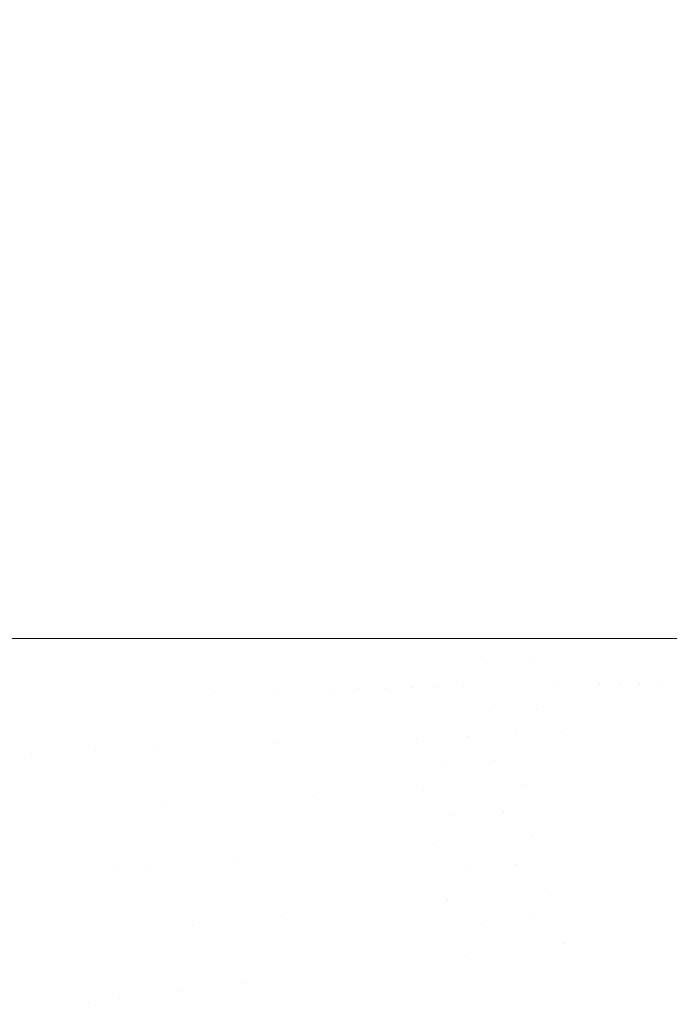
# Model space of a CAD drawing. Header units: centimetres. Extents: x -44.1 to 45.2, y 4.2 to 6.
# Tile 135 of 256: x -14.244 to -14.139, y 4.641 to 4.8. Entities that reach past the tile are written whole.
import ezdxf

# ---------------------------------------------------------------- set-up
doc = ezdxf.new("R2010")
doc.units = ezdxf.units.CM
doc.header["$LTSCALE"] = 2.54
doc.layers.add('Lucido design-1', color=7, linetype='Continuous')

# ---------------------------------------------------------------- blocks, each defined once
blk = doc.blocks.new('Gruppo-4-1')
at = {"color": 7, "linetype": 'Continuous', "lineweight": 9}
blk.add_3dface([(-43.919, 5.90021, -2276.22217), (-43.919, 4.30021, -2276.22217), (45.04592, 4.30021, -2276.22217), (45.04592, 5.90021, -2276.22217)], dxfattribs=at)
for points, invisible_edges in [([(-14.24317, 4.70021, -2277.02134), (-14.24746, 4.70021, -2277.02168), (-14.24746, 5.90021, -2277.02168), (-14.24179, 5.90021, -2277.02123)], 10), ([(-14.24179, 5.90021, -2277.02123), (-14.23681, 5.90021, -2277.02084), (-14.23681, 4.70021, -2277.02084), (-14.24317, 4.70021, -2277.02134)], 10), ([(-14.23289, 4.70021, -2277.02038), (-14.23681, 4.70021, -2277.02084), (-14.23681, 5.90021, -2277.02084), (-14.22973, 5.90021, -2277.02001)], 10), ([(-14.22973, 5.90021, -2277.02001), (-14.2264, 5.90021, -2277.01962), (-14.2264, 4.70021, -2277.01962), (-14.23289, 4.70021, -2277.02038)], 10), ([(-14.22279, 4.70021, -2277.01905), (-14.2264, 4.70021, -2277.01962), (-14.2264, 5.90021, -2277.01962), (-14.22349, 5.90021, -2277.01916)], 10), ([(-14.22349, 5.90021, -2277.01916), (-14.21634, 5.90021, -2277.01803), (-14.21634, 4.70021, -2277.01803), (-14.22279, 4.70021, -2277.01905)], 10), ([(-14.21292, 4.70021, -2277.01736), (-14.21634, 4.70021, -2277.01803), (-14.21634, 5.90021, -2277.01803), (-14.21063, 5.90021, -2277.01691)], 10), ([(-14.21063, 5.90021, -2277.01691), (-14.20668, 5.90021, -2277.01613), (-14.20668, 4.70021, -2277.01613), (-14.21292, 4.70021, -2277.01736)], 10), ([(-14.20334, 4.70021, -2277.01534), (-14.20668, 4.70021, -2277.01613), (-14.20668, 5.90021, -2277.01613), (-14.20404, 5.90021, -2277.0155)], 10), ([(-14.20404, 5.90021, -2277.0155), (-14.19748, 5.90021, -2277.01395), (-14.19748, 4.70021, -2277.01395), (-14.20334, 4.70021, -2277.01534)], 10), ([(-14.19748, 5.90021, -2277.01395), (-14.19735, 5.90021, -2277.01391), (-14.18878, 4.70021, -2277.01152), (-14.19408, 4.70021, -2277.013)], 10), ([(-14.19408, 4.70021, -2277.013), (-14.19748, 4.70021, -2277.01395), (-14.19748, 5.90021, -2277.01395)], 10), ([(-14.18878, 4.70021, -2277.01152), (-14.19735, 5.90021, -2277.01391), (-14.19061, 5.90021, -2277.01203)], 9), ([(-14.19061, 5.90021, -2277.01203), (-14.18878, 5.90021, -2277.01152), (-14.18878, 4.70021, -2277.01152)], 10), ([(-14.18519, 4.70021, -2277.01037), (-14.18878, 4.70021, -2277.01152), (-14.18878, 5.90021, -2277.01152), (-14.18383, 5.90021, -2277.00993)], 10), ([(-14.18383, 5.90021, -2277.00993), (-14.18059, 5.90021, -2277.00889), (-14.18059, 4.70021, -2277.00889), (-14.18519, 4.70021, -2277.01037)], 10), ([(-14.1767, 4.70021, -2277.00747), (-14.18059, 4.70021, -2277.00889), (-14.18059, 5.90021, -2277.00889), (-14.17703, 5.90021, -2277.00759)], 10), ([(-14.17703, 5.90021, -2277.00759), (-14.17292, 5.90021, -2277.0061), (-14.17292, 4.70021, -2277.0061), (-14.1767, 4.70021, -2277.00747)], 10), ([(-14.16864, 4.70021, -2277.00434), (-14.1726, 4.70021, -2277.00596), (-14.17292, 5.90021, -2277.0061), (-14.17025, 5.90021, -2277.005)], 10), ([(-14.1726, 4.70021, -2277.00596), (-14.17292, 4.70021, -2277.0061), (-14.17292, 5.90021, -2277.0061)], 10), ([(-14.17025, 5.90021, -2277.005), (-14.1658, 5.90021, -2277.00318), (-14.1658, 4.70021, -2277.00318), (-14.16864, 4.70021, -2277.00434)], 10), ([(-14.16102, 4.70021, -2277.001), (-14.1658, 5.90021, -2277.00318), (-14.16351, 5.90021, -2277.00214)], 9), ([(-14.16102, 4.70021, -2277.001), (-14.1658, 4.70021, -2277.00318), (-14.1658, 5.90021, -2277.00318)], 10), ([(-14.16351, 5.90021, -2277.00214), (-14.15883, 5.90021, -2277), (-14.15883, 4.70021, -2277), (-14.16102, 4.70021, -2277.001)], 10), ([(-14.15739, 4.70021, -2276.99927), (-14.15883, 4.70021, -2277), (-14.15883, 5.90021, -2277), (-14.15686, 5.90021, -2276.99901)], 10), ([(-14.15387, 4.70021, -2276.99749), (-14.15739, 4.70021, -2276.99927), (-14.15686, 5.90021, -2276.99901)], 10), ([(-14.15686, 5.90021, -2276.99901), (-14.15273, 5.90021, -2276.99692), (-14.15273, 4.70021, -2276.99692), (-14.15387, 4.70021, -2276.99749)], 10), ([(-14.15047, 4.70021, -2276.99567), (-14.15273, 4.70021, -2276.99692), (-14.15273, 5.90021, -2276.99692), (-14.15033, 5.90021, -2276.99559)], 10), ([(-14.15033, 5.90021, -2276.99559), (-14.14712, 5.90021, -2276.9938), (-14.14712, 4.70021, -2276.9938), (-14.15047, 4.70021, -2276.99567)], 10), ([(-14.14403, 4.70021, -2276.99193), (-14.14712, 4.70021, -2276.9938), (-14.14712, 5.90021, -2276.9938), (-14.14396, 5.90021, -2276.99189)], 10), ([(-14.14396, 5.90021, -2276.99189), (-14.14195, 5.90021, -2276.99066), (-14.14195, 4.70021, -2276.99066), (-14.14403, 4.70021, -2276.99193)], 10), ([(-14.14099, 4.70021, -2276.99002), (-14.14195, 4.70021, -2276.99066), (-14.14195, 5.90021, -2276.99066), (-14.14085, 5.90021, -2276.98994)], 10), ([(-14.14085, 5.90021, -2276.98994), (-14.13721, 5.90021, -2276.98752), (-14.13721, 4.70021, -2276.98752), (-14.14099, 4.70021, -2276.99002)], 10), ([(-14.25356, 4.70021, -2277.02192), (-14.24216, 4.68168, -2277.02139), (-14.2389, 4.66204, -2277.02139), (-14.24404, 4.66163, -2277.02173)], 15), ([(-14.24216, 4.68168, -2277.02139), (-14.25356, 4.70021, -2277.02192), (-14.24746, 4.70021, -2277.02168)], 9), ([(-14.24404, 4.66163, -2277.02173), (-14.24921, 4.66122, -2277.02197), (-14.25356, 4.70021, -2277.02192)], 11), ([(-14.24746, 4.70021, -2277.02168), (-14.24317, 4.70021, -2277.02134), (-14.24216, 4.68168, -2277.02139)], 10), ([(-14.24216, 4.68168, -2277.02139), (-14.24317, 4.70021, -2277.02134), (-14.23681, 4.70021, -2277.02084)], 9), ([(-14.23681, 4.70021, -2277.02084), (-14.2319, 4.68208, -2277.02043), (-14.24216, 4.68168, -2277.02139)], 11), ([(-14.23681, 4.70021, -2277.02084), (-14.23289, 4.70021, -2277.02038), (-14.2319, 4.68208, -2277.02043)], 10), ([(-14.2319, 4.68208, -2277.02043), (-14.23289, 4.70021, -2277.02038), (-14.2264, 4.70021, -2277.01962)], 9), ([(-14.2264, 4.70021, -2277.01962), (-14.22182, 4.68246, -2277.01909), (-14.2319, 4.68208, -2277.02043)], 11), ([(-14.2264, 4.70021, -2277.01962), (-14.22279, 4.70021, -2277.01905), (-14.22182, 4.68246, -2277.01909)], 10), ([(-14.22182, 4.68246, -2277.01909), (-14.22279, 4.70021, -2277.01905), (-14.21634, 4.70021, -2277.01803)], 9), ([(-14.21269, 4.69166, -2277.0174), (-14.22182, 4.68246, -2277.01909), (-14.21634, 4.70021, -2277.01803)], 11), ([(-14.21634, 4.70021, -2277.01803), (-14.21292, 4.70021, -2277.01736), (-14.21269, 4.69166, -2277.0174)], 10), ([(-14.21269, 4.69166, -2277.0174), (-14.21292, 4.70021, -2277.01736), (-14.20668, 4.70021, -2277.01613)], 9), ([(-14.20668, 4.70021, -2277.01613), (-14.20311, 4.69184, -2277.01538), (-14.21269, 4.69166, -2277.0174)], 11), ([(-14.20668, 4.70021, -2277.01613), (-14.20334, 4.70021, -2277.01534), (-14.20311, 4.69184, -2277.01538)], 10), ([(-14.20311, 4.69184, -2277.01538), (-14.20334, 4.70021, -2277.01534), (-14.19748, 4.70021, -2277.01395)], 9), ([(-14.19748, 4.70021, -2277.01395), (-14.19385, 4.69202, -2277.01304), (-14.20311, 4.69184, -2277.01538)], 11), ([(-14.19748, 4.70021, -2277.01395), (-14.19408, 4.70021, -2277.013), (-14.19385, 4.69202, -2277.01304)], 10), ([(-14.19408, 4.70021, -2277.013), (-14.18878, 4.70021, -2277.01152), (-14.18936, 4.6921, -2277.01176)], 10), ([(-14.18936, 4.6921, -2277.01176), (-14.19385, 4.69202, -2277.01304), (-14.19408, 4.70021, -2277.013)], 11), ([(-14.18497, 4.69218, -2277.01041), (-14.18936, 4.6921, -2277.01176), (-14.18878, 4.70021, -2277.01152)], 11), ([(-14.18878, 4.70021, -2277.01152), (-14.18519, 4.70021, -2277.01037), (-14.18497, 4.69218, -2277.01041)], 10), ([(-14.18519, 4.70021, -2277.01037), (-14.18059, 4.70021, -2277.00889), (-14.18067, 4.69227, -2277.00899)], 10), ([(-14.18067, 4.69227, -2277.00899), (-14.18497, 4.69218, -2277.01041), (-14.18519, 4.70021, -2277.01037)], 11), ([(-14.18067, 4.69227, -2277.00899), (-14.18059, 4.70021, -2277.00889), (-14.1767, 4.70021, -2277.00747)], 9), ([(-14.1767, 4.70021, -2277.00747), (-14.17648, 4.69234, -2277.00751), (-14.18067, 4.69227, -2277.00899)], 11), ([(-14.17648, 4.69234, -2277.00751), (-14.1767, 4.70021, -2277.00747), (-14.17292, 4.70021, -2277.0061)], 9), ([(-14.17292, 4.70021, -2277.0061), (-14.1724, 4.69242, -2277.00597), (-14.17648, 4.69234, -2277.00751)], 11), ([(-14.17292, 4.70021, -2277.0061), (-14.1726, 4.70021, -2277.00596), (-14.1724, 4.69242, -2277.00597)], 10), ([(-14.1724, 4.69242, -2277.00597), (-14.1726, 4.70021, -2277.00596), (-14.16864, 4.70021, -2277.00434), (-14.16858, 4.69638, -2277.00438)], 13), ([(-14.16858, 4.69638, -2277.00438), (-14.16864, 4.70021, -2277.00434), (-14.1658, 4.70021, -2277.00318)], 9), ([(-14.1658, 4.70021, -2277.00318), (-14.16471, 4.69642, -2277.00273), (-14.16858, 4.69638, -2277.00438)], 11), ([(-14.1658, 4.70021, -2277.00318), (-14.16102, 4.70021, -2277.001), (-14.16096, 4.69646, -2277.00103), (-14.16471, 4.69642, -2277.00273)], 14), ([(-14.16096, 4.69646, -2277.00103), (-14.16102, 4.70021, -2277.001), (-14.15883, 4.70021, -2277)], 9), ([(-14.15883, 4.70021, -2277), (-14.15718, 4.69271, -2276.99929), (-14.16096, 4.69646, -2277.00103)], 11), ([(-14.15883, 4.70021, -2277), (-14.15739, 4.70021, -2276.99927), (-14.15718, 4.69271, -2276.99929)], 10), ([(-14.15739, 4.70021, -2276.99927), (-14.15387, 4.70021, -2276.99749), (-14.15366, 4.69278, -2276.99751), (-14.15718, 4.69271, -2276.99929)], 14), ([(-14.15366, 4.69278, -2276.99751), (-14.15387, 4.70021, -2276.99749), (-14.15273, 4.70021, -2276.99692)], 9), ([(-14.15026, 4.69284, -2276.99569), (-14.15366, 4.69278, -2276.99751), (-14.15273, 4.70021, -2276.99692)], 11), ([(-14.15273, 4.70021, -2276.99692), (-14.15047, 4.70021, -2276.99567), (-14.15026, 4.69284, -2276.99569)], 10), ([(-14.15026, 4.69284, -2276.99569), (-14.15047, 4.70021, -2276.99567), (-14.14712, 4.70021, -2276.9938)], 9), ([(-14.14712, 4.70021, -2276.9938), (-14.14698, 4.6929, -2276.99384), (-14.15026, 4.69284, -2276.99569)], 11), ([(-14.14698, 4.6929, -2276.99384), (-14.14712, 4.70021, -2276.9938), (-14.14403, 4.70021, -2276.99193)], 9), ([(-14.14403, 4.70021, -2276.99193), (-14.14383, 4.69296, -2276.99195), (-14.14698, 4.6929, -2276.99384)], 11), ([(-14.14383, 4.69296, -2276.99195), (-14.14403, 4.70021, -2276.99193), (-14.14195, 4.70021, -2276.99066)], 9), ([(-14.14195, 4.70021, -2276.99066), (-14.14078, 4.69302, -2276.99004), (-14.14383, 4.69296, -2276.99195)], 11), ([(-14.14195, 4.70021, -2276.99066), (-14.14099, 4.70021, -2276.99002), (-14.14078, 4.69302, -2276.99004)], 10), ([(-14.13786, 4.69308, -2276.9881), (-14.14078, 4.69302, -2276.99004), (-14.14099, 4.70021, -2276.99002), (-14.13721, 4.70021, -2276.98752)], 11), ([(-14.16858, 4.69638, -2277.00438), (-14.16842, 4.6925, -2277.00438), (-14.1724, 4.69242, -2277.00597)], 11), ([(-14.16456, 4.69257, -2277.00273), (-14.16842, 4.6925, -2277.00438), (-14.16858, 4.69638, -2277.00438), (-14.16471, 4.69642, -2277.00273)], 15), ([(-14.16471, 4.69642, -2277.00273), (-14.16096, 4.69646, -2277.00103), (-14.16081, 4.69264, -2277.00103), (-14.16456, 4.69257, -2277.00273)], 15), ([(-14.15718, 4.69271, -2276.99929), (-14.16081, 4.69264, -2277.00103), (-14.16096, 4.69646, -2277.00103)], 11), ([(-14.16456, 4.69257, -2277.00273), (-14.16081, 4.69264, -2277.00103), (-14.16055, 4.68877, -2277.00103), (-14.1643, 4.68866, -2277.00273)], 15), ([(-14.16055, 4.68877, -2277.00103), (-14.16081, 4.69264, -2277.00103), (-14.15718, 4.69271, -2276.99929)], 11), ([(-14.16055, 4.68877, -2277.00103), (-14.15718, 4.69271, -2276.99929), (-14.15655, 4.68498, -2276.99929)], 11), ([(-14.15718, 4.69271, -2276.99929), (-14.15366, 4.69278, -2276.99751), (-14.15304, 4.68512, -2276.99751), (-14.15655, 4.68498, -2276.99929)], 15), ([(-14.14965, 4.68525, -2276.99569), (-14.15304, 4.68512, -2276.99751), (-14.15366, 4.69278, -2276.99751), (-14.15026, 4.69284, -2276.99569)], 15), ([(-14.15026, 4.69284, -2276.99569), (-14.14698, 4.6929, -2276.99384), (-14.14638, 4.68537, -2276.99384), (-14.14965, 4.68525, -2276.99569)], 15), ([(-14.14322, 4.68549, -2276.99195), (-14.14638, 4.68537, -2276.99384), (-14.14698, 4.6929, -2276.99384), (-14.14383, 4.69296, -2276.99195)], 15), ([(-14.14383, 4.69296, -2276.99195), (-14.14078, 4.69302, -2276.99004), (-14.14019, 4.68561, -2276.99004), (-14.14322, 4.68549, -2276.99195)], 15), ([(-14.13727, 4.68572, -2276.9881), (-14.14019, 4.68561, -2276.99004), (-14.14078, 4.69302, -2276.99004), (-14.13786, 4.69308, -2276.9881)], 15), ([(-14.21269, 4.69166, -2277.0174), (-14.21198, 4.68284, -2277.0174), (-14.22182, 4.68246, -2277.01909)], 11), ([(-14.20311, 4.69184, -2277.01538), (-14.20241, 4.68321, -2277.01538), (-14.21198, 4.68284, -2277.0174), (-14.21269, 4.69166, -2277.0174)], 15), ([(-14.19385, 4.69202, -2277.01304), (-14.19317, 4.68357, -2277.01304), (-14.20241, 4.68321, -2277.01538), (-14.20311, 4.69184, -2277.01538)], 15), ([(-14.18869, 4.68374, -2277.01176), (-14.19317, 4.68357, -2277.01304), (-14.19385, 4.69202, -2277.01304), (-14.18936, 4.6921, -2277.01176)], 15), ([(-14.18936, 4.6921, -2277.01176), (-14.18497, 4.69218, -2277.01041), (-14.1843, 4.68391, -2277.01041), (-14.18869, 4.68374, -2277.01176)], 15), ([(-14.18001, 4.68408, -2277.00899), (-14.1843, 4.68391, -2277.01041), (-14.18497, 4.69218, -2277.01041), (-14.18067, 4.69227, -2277.00899)], 15), ([(-14.18067, 4.69227, -2277.00899), (-14.17648, 4.69234, -2277.00751), (-14.17583, 4.68424, -2277.00751), (-14.18001, 4.68408, -2277.00899)], 15), ([(-14.17175, 4.68439, -2277.00597), (-14.17583, 4.68424, -2277.00751), (-14.17648, 4.69234, -2277.00751), (-14.1724, 4.69242, -2277.00597)], 15), ([(-14.1724, 4.69242, -2277.00597), (-14.16842, 4.6925, -2277.00438), (-14.16816, 4.68855, -2277.00438)], 11), ([(-14.16816, 4.68855, -2277.00438), (-14.17175, 4.68439, -2277.00597), (-14.1724, 4.69242, -2277.00597)], 11), ([(-14.1643, 4.68866, -2277.00273), (-14.16816, 4.68855, -2277.00438), (-14.16842, 4.6925, -2277.00438), (-14.16456, 4.69257, -2277.00273)], 15), ([(-14.16816, 4.68855, -2277.00438), (-14.16778, 4.68455, -2277.00438), (-14.17175, 4.68439, -2277.00597)], 11), ([(-14.16392, 4.6847, -2277.00273), (-14.16778, 4.68455, -2277.00438), (-14.16816, 4.68855, -2277.00438), (-14.1643, 4.68866, -2277.00273)], 15), ([(-14.1643, 4.68866, -2277.00273), (-14.16055, 4.68877, -2277.00103), (-14.16018, 4.68484, -2277.00103), (-14.16392, 4.6847, -2277.00273)], 15), ([(-14.15655, 4.68498, -2276.99929), (-14.16018, 4.68484, -2277.00103), (-14.16055, 4.68877, -2277.00103)], 11), ([(-14.16728, 4.68048, -2277.00438), (-14.16778, 4.68455, -2277.00438), (-14.16392, 4.6847, -2277.00273)], 11), ([(-14.16728, 4.68048, -2277.00438), (-14.16392, 4.6847, -2277.00273), (-14.16281, 4.67659, -2277.00273)], 11), ([(-14.16392, 4.6847, -2277.00273), (-14.16018, 4.68484, -2277.00103), (-14.15908, 4.67681, -2277.00103), (-14.16281, 4.67659, -2277.00273)], 15), ([(-14.15547, 4.67702, -2276.99929), (-14.15908, 4.67681, -2277.00103), (-14.16018, 4.68484, -2277.00103), (-14.15655, 4.68498, -2276.99929)], 15), ([(-14.15655, 4.68498, -2276.99929), (-14.15304, 4.68512, -2276.99751), (-14.15196, 4.67723, -2276.99751), (-14.15547, 4.67702, -2276.99929)], 15), ([(-14.14858, 4.67743, -2276.99569), (-14.15196, 4.67723, -2276.99751), (-14.15304, 4.68512, -2276.99751), (-14.14965, 4.68525, -2276.99569)], 15), ([(-14.14965, 4.68525, -2276.99569), (-14.14638, 4.68537, -2276.99384), (-14.14532, 4.67762, -2276.99384), (-14.14858, 4.67743, -2276.99569)], 15), ([(-14.14217, 4.6778, -2276.99195), (-14.14532, 4.67762, -2276.99384), (-14.14638, 4.68537, -2276.99384), (-14.14322, 4.68549, -2276.99195)], 15), ([(-14.14322, 4.68549, -2276.99195), (-14.14019, 4.68561, -2276.99004), (-14.13914, 4.67798, -2276.99004), (-14.14217, 4.6778, -2276.99195)], 15), ([(-14.13624, 4.67815, -2276.9881), (-14.13914, 4.67798, -2276.99004), (-14.14019, 4.68561, -2276.99004), (-14.13727, 4.68572, -2276.9881)], 15), ([(-14.21074, 4.67377, -2277.0174), (-14.21198, 4.68284, -2277.0174), (-14.20241, 4.68321, -2277.01538), (-14.2012, 4.67433, -2277.01538)], 15), ([(-14.20241, 4.68321, -2277.01538), (-14.19317, 4.68357, -2277.01304), (-14.19655, 4.6746, -2277.01424)], 11), ([(-14.19655, 4.6746, -2277.01424), (-14.2012, 4.67433, -2277.01538), (-14.20241, 4.68321, -2277.01538)], 11), ([(-14.19317, 4.68357, -2277.01304), (-14.19198, 4.67487, -2277.01304), (-14.19655, 4.6746, -2277.01424)], 11), ([(-14.18751, 4.67514, -2277.01176), (-14.19198, 4.67487, -2277.01304), (-14.19317, 4.68357, -2277.01304), (-14.18869, 4.68374, -2277.01176)], 15), ([(-14.18869, 4.68374, -2277.01176), (-14.1843, 4.68391, -2277.01041), (-14.18313, 4.67539, -2277.01041), (-14.18751, 4.67514, -2277.01176)], 15), ([(-14.17886, 4.67564, -2277.00899), (-14.18313, 4.67539, -2277.01041), (-14.1843, 4.68391, -2277.01041), (-14.18001, 4.68408, -2277.00899)], 15), ([(-14.18001, 4.68408, -2277.00899), (-14.17583, 4.68424, -2277.00751), (-14.17532, 4.68009, -2277.00751)], 11), ([(-14.17532, 4.68009, -2277.00751), (-14.17886, 4.67564, -2277.00899), (-14.18001, 4.68408, -2277.00899)], 11), ([(-14.17125, 4.68029, -2277.00597), (-14.17532, 4.68009, -2277.00751), (-14.17583, 4.68424, -2277.00751), (-14.17175, 4.68439, -2277.00597)], 15), ([(-14.17175, 4.68439, -2277.00597), (-14.16778, 4.68455, -2277.00438), (-14.16728, 4.68048, -2277.00438), (-14.17125, 4.68029, -2277.00597)], 15), ([(-14.2319, 4.68208, -2277.02043), (-14.22871, 4.66286, -2277.02043), (-14.2389, 4.66204, -2277.02139), (-14.24216, 4.68168, -2277.02139)], 15), ([(-14.2319, 4.68208, -2277.02043), (-14.22182, 4.68246, -2277.01909), (-14.22056, 4.67319, -2277.01909)], 11), ([(-14.22056, 4.67319, -2277.01909), (-14.22871, 4.66286, -2277.02043), (-14.2319, 4.68208, -2277.02043)], 11), ([(-14.22056, 4.67319, -2277.01909), (-14.22182, 4.68246, -2277.01909), (-14.21198, 4.68284, -2277.0174), (-14.21074, 4.67377, -2277.0174)], 15), ([(-14.17532, 4.68009, -2277.00751), (-14.17469, 4.67589, -2277.00751), (-14.17886, 4.67564, -2277.00899)], 11), ([(-14.17062, 4.67613, -2277.00597), (-14.17469, 4.67589, -2277.00751), (-14.17532, 4.68009, -2277.00751), (-14.17125, 4.68029, -2277.00597)], 15), ([(-14.17125, 4.68029, -2277.00597), (-14.16728, 4.68048, -2277.00438), (-14.16666, 4.67636, -2277.00438), (-14.17062, 4.67613, -2277.00597)], 15), ([(-14.16281, 4.67659, -2277.00273), (-14.16666, 4.67636, -2277.00438), (-14.16728, 4.68048, -2277.00438)], 11), ([(-14.16281, 4.67659, -2277.00273), (-14.15908, 4.67681, -2277.00103), (-14.15747, 4.66855, -2277.00103), (-14.16119, 4.66825, -2277.00273)], 15), ([(-14.15387, 4.66884, -2276.99929), (-14.15747, 4.66855, -2277.00103), (-14.15908, 4.67681, -2277.00103), (-14.15547, 4.67702, -2276.99929)], 15), ([(-14.15547, 4.67702, -2276.99929), (-14.15196, 4.67723, -2276.99751), (-14.15039, 4.66912, -2276.99751), (-14.15387, 4.66884, -2276.99929)], 15), ([(-14.14702, 4.66939, -2276.99569), (-14.15039, 4.66912, -2276.99751), (-14.15196, 4.67723, -2276.99751), (-14.14858, 4.67743, -2276.99569)], 15), ([(-14.14858, 4.67743, -2276.99569), (-14.14532, 4.67762, -2276.99384), (-14.14377, 4.66965, -2276.99384), (-14.14702, 4.66939, -2276.99569)], 15), ([(-14.14063, 4.6699, -2276.99195), (-14.14377, 4.66965, -2276.99384), (-14.14532, 4.67762, -2276.99384), (-14.14217, 4.6778, -2276.99195)], 15), ([(-14.14217, 4.6778, -2276.99195), (-14.13914, 4.67798, -2276.99004), (-14.13762, 4.67014, -2276.99004), (-14.14063, 4.6699, -2276.99195)], 15), ([(-14.13472, 4.67037, -2276.9881), (-14.13762, 4.67014, -2276.99004), (-14.13914, 4.67798, -2276.99004), (-14.13624, 4.67815, -2276.9881)], 15), ([(-14.18579, 4.66629, -2277.01176), (-14.19024, 4.66593, -2277.01304), (-14.19198, 4.67487, -2277.01304), (-14.18751, 4.67514, -2277.01176)], 15), ([(-14.18751, 4.67514, -2277.01176), (-14.18313, 4.67539, -2277.01041), (-14.18143, 4.66664, -2277.01041), (-14.18579, 4.66629, -2277.01176)], 15), ([(-14.17717, 4.66698, -2277.00899), (-14.18143, 4.66664, -2277.01041), (-14.18313, 4.67539, -2277.01041), (-14.17886, 4.67564, -2277.00899)], 15), ([(-14.17886, 4.67564, -2277.00899), (-14.17469, 4.67589, -2277.00751), (-14.17392, 4.67163, -2277.00751)], 11), ([(-14.17392, 4.67163, -2277.00751), (-14.17717, 4.66698, -2277.00899), (-14.17886, 4.67564, -2277.00899)], 11), ([(-14.16986, 4.67191, -2277.00597), (-14.17392, 4.67163, -2277.00751), (-14.17469, 4.67589, -2277.00751), (-14.17062, 4.67613, -2277.00597)], 15), ([(-14.17062, 4.67613, -2277.00597), (-14.16666, 4.67636, -2277.00438), (-14.16591, 4.67218, -2277.00438), (-14.16986, 4.67191, -2277.00597)], 15), ([(-14.16591, 4.67218, -2277.00438), (-14.16666, 4.67636, -2277.00438), (-14.16281, 4.67659, -2277.00273)], 11), ([(-14.16591, 4.67218, -2277.00438), (-14.16281, 4.67659, -2277.00273), (-14.16119, 4.66825, -2277.00273)], 11), ([(-14.21074, 4.67377, -2277.0174), (-14.20892, 4.66444, -2277.0174), (-14.2187, 4.66366, -2277.01909), (-14.22056, 4.67319, -2277.01909)], 15), ([(-14.2012, 4.67433, -2277.01538), (-14.19942, 4.6652, -2277.01538), (-14.20892, 4.66444, -2277.0174), (-14.21074, 4.67377, -2277.0174)], 15), ([(-14.19479, 4.66557, -2277.01424), (-14.19942, 4.6652, -2277.01538), (-14.2012, 4.67433, -2277.01538), (-14.19655, 4.6746, -2277.01424)], 15), ([(-14.19655, 4.6746, -2277.01424), (-14.19198, 4.67487, -2277.01304), (-14.19024, 4.66593, -2277.01304), (-14.19479, 4.66557, -2277.01424)], 15), ([(-14.22368, 4.66326, -2277.01981), (-14.22871, 4.66286, -2277.02043), (-14.22056, 4.67319, -2277.01909)], 11), ([(-14.22056, 4.67319, -2277.01909), (-14.2187, 4.66366, -2277.01909), (-14.22368, 4.66326, -2277.01981)], 11), ([(-14.16896, 4.66763, -2277.00597), (-14.17301, 4.66731, -2277.00751), (-14.17392, 4.67163, -2277.00751), (-14.16986, 4.67191, -2277.00597)], 15), ([(-14.16986, 4.67191, -2277.00597), (-14.16591, 4.67218, -2277.00438), (-14.16502, 4.66795, -2277.00438), (-14.16896, 4.66763, -2277.00597)], 15), ([(-14.16119, 4.66825, -2277.00273), (-14.16502, 4.66795, -2277.00438), (-14.16591, 4.67218, -2277.00438)], 11), ([(-14.17392, 4.67163, -2277.00751), (-14.17301, 4.66731, -2277.00751), (-14.17717, 4.66698, -2277.00899)], 11), ([(-14.15173, 4.66044, -2276.99929), (-14.15531, 4.66007, -2277.00103), (-14.15747, 4.66855, -2277.00103), (-14.15387, 4.66884, -2276.99929)], 15), ([(-14.15387, 4.66884, -2276.99929), (-14.15039, 4.66912, -2276.99751), (-14.14826, 4.66079, -2276.99751), (-14.15173, 4.66044, -2276.99929)], 15), ([(-14.14491, 4.66113, -2276.99569), (-14.14826, 4.66079, -2276.99751), (-14.15039, 4.66912, -2276.99751), (-14.14702, 4.66939, -2276.99569)], 15), ([(-14.14702, 4.66939, -2276.99569), (-14.14377, 4.66965, -2276.99384), (-14.14168, 4.66146, -2276.99384), (-14.14491, 4.66113, -2276.99569)], 15), ([(-14.13856, 4.66178, -2276.99195), (-14.14168, 4.66146, -2276.99384), (-14.14377, 4.66965, -2276.99384), (-14.14063, 4.6699, -2276.99195)], 15), ([(-14.14063, 4.6699, -2276.99195), (-14.13762, 4.67014, -2276.99004), (-14.13556, 4.66209, -2276.99004), (-14.13856, 4.66178, -2276.99195)], 15), ([(-14.17717, 4.66698, -2277.00899), (-14.17301, 4.66731, -2277.00751), (-14.17197, 4.66293, -2277.00751)], 11), ([(-14.16793, 4.6633, -2277.00597), (-14.17197, 4.66293, -2277.00751), (-14.17301, 4.66731, -2277.00751), (-14.16896, 4.66763, -2277.00597)], 15), ([(-14.16896, 4.66763, -2277.00597), (-14.16502, 4.66795, -2277.00438), (-14.16399, 4.66366, -2277.00438), (-14.16793, 4.6633, -2277.00597)], 15), ([(-14.16399, 4.66366, -2277.00438), (-14.16502, 4.66795, -2277.00438), (-14.16119, 4.66825, -2277.00273)], 11), ([(-14.16399, 4.66366, -2277.00438), (-14.16119, 4.66825, -2277.00273), (-14.15901, 4.6597, -2277.00273)], 11), ([(-14.16119, 4.66825, -2277.00273), (-14.15747, 4.66855, -2277.00103), (-14.15531, 4.66007, -2277.00103), (-14.15901, 4.6597, -2277.00273)], 15), ([(-14.19242, 4.65629, -2277.01424), (-14.19703, 4.65582, -2277.01538), (-14.19942, 4.6652, -2277.01538), (-14.19479, 4.66557, -2277.01424)], 15), ([(-14.19479, 4.66557, -2277.01424), (-14.19024, 4.66593, -2277.01304), (-14.1879, 4.65675, -2277.01304), (-14.19242, 4.65629, -2277.01424)], 15), ([(-14.18347, 4.6572, -2277.01176), (-14.1879, 4.65675, -2277.01304), (-14.19024, 4.66593, -2277.01304), (-14.18579, 4.66629, -2277.01176)], 15), ([(-14.18579, 4.66629, -2277.01176), (-14.18143, 4.66664, -2277.01041), (-14.17914, 4.65765, -2277.01041), (-14.18347, 4.6572, -2277.01176)], 15), ([(-14.1749, 4.65808, -2277.00899), (-14.17914, 4.65765, -2277.01041), (-14.18143, 4.66664, -2277.01041), (-14.17717, 4.66698, -2277.00899)], 15), ([(-14.17197, 4.66293, -2277.00751), (-14.1749, 4.65808, -2277.00899), (-14.17717, 4.66698, -2277.00899)], 11), ([(-14.2162, 4.65387, -2277.01909), (-14.2187, 4.66366, -2277.01909), (-14.20892, 4.66444, -2277.0174), (-14.20647, 4.65486, -2277.0174)], 15), ([(-14.20892, 4.66444, -2277.0174), (-14.19942, 4.6652, -2277.01538), (-14.20171, 4.65535, -2277.01643)], 11), ([(-14.20171, 4.65535, -2277.01643), (-14.20647, 4.65486, -2277.0174), (-14.20892, 4.66444, -2277.0174)], 11), ([(-14.19942, 4.6652, -2277.01538), (-14.19703, 4.65582, -2277.01538), (-14.20171, 4.65535, -2277.01643)], 11), ([(-14.23296, 4.64135, -2277.02139), (-14.2389, 4.66204, -2277.02139), (-14.22871, 4.66286, -2277.02043)], 11), ([(-14.22871, 4.66286, -2277.02043), (-14.22791, 4.64198, -2277.02096), (-14.23296, 4.64135, -2277.02139)], 11), ([(-14.21793, 4.64323, -2277.01981), (-14.2229, 4.64261, -2277.02043), (-14.22871, 4.66286, -2277.02043), (-14.22368, 4.66326, -2277.01981)], 15), ([(-14.22871, 4.66286, -2277.02043), (-14.2229, 4.64261, -2277.02043), (-14.22791, 4.64198, -2277.02096)], 11), ([(-14.22368, 4.66326, -2277.01981), (-14.2187, 4.66366, -2277.01909), (-14.2162, 4.65387, -2277.01909)], 11), ([(-14.2162, 4.65387, -2277.01909), (-14.21793, 4.64323, -2277.01981), (-14.22368, 4.66326, -2277.01981)], 11), ([(-14.17197, 4.66293, -2277.00751), (-14.17077, 4.6585, -2277.00751), (-14.1749, 4.65808, -2277.00899)], 11), ([(-14.16674, 4.65891, -2277.00597), (-14.17077, 4.6585, -2277.00751), (-14.17197, 4.66293, -2277.00751), (-14.16793, 4.6633, -2277.00597)], 15), ([(-14.16793, 4.6633, -2277.00597), (-14.16399, 4.66366, -2277.00438), (-14.16282, 4.65931, -2277.00438), (-14.16674, 4.65891, -2277.00597)], 15), ([(-14.15901, 4.6597, -2277.00273), (-14.16282, 4.65931, -2277.00438), (-14.16399, 4.66366, -2277.00438)], 11), ([(-14.24921, 4.66122, -2277.02197), (-14.23388, 4.61796, -2277.02197), (-14.25103, 4.63245, -2277.02217), (-14.25387, 4.64022, -2277.02217)], 11), ([(-14.22887, 4.61883, -2277.02173), (-14.23388, 4.61796, -2277.02197), (-14.24921, 4.66122, -2277.02197), (-14.24404, 4.66163, -2277.02173)], 15), ([(-14.24404, 4.66163, -2277.02173), (-14.2389, 4.66204, -2277.02139), (-14.23296, 4.64135, -2277.02139)], 11), ([(-14.22887, 4.61883, -2277.02173), (-14.24404, 4.66163, -2277.02173), (-14.23296, 4.64135, -2277.02139)], 11), ([(-14.15173, 4.66044, -2276.99929), (-14.14826, 4.66079, -2276.99751), (-14.14555, 4.65226, -2276.99751), (-14.14899, 4.65183, -2276.99929)], 15), ([(-14.14222, 4.65268, -2276.99569), (-14.14555, 4.65226, -2276.99751), (-14.14826, 4.66079, -2276.99751), (-14.14491, 4.66113, -2276.99569)], 15), ([(-14.14491, 4.66113, -2276.99569), (-14.14168, 4.66146, -2276.99384), (-14.13901, 4.65308, -2276.99384), (-14.14222, 4.65268, -2276.99569)], 15), ([(-14.13592, 4.65346, -2276.99195), (-14.13901, 4.65308, -2276.99384), (-14.14168, 4.66146, -2276.99384), (-14.13856, 4.66178, -2276.99195)], 15), ([(-14.16674, 4.65891, -2277.00597), (-14.16282, 4.65931, -2277.00438), (-14.16149, 4.65491, -2277.00438), (-14.1654, 4.65447, -2277.00597)], 15), ([(-14.16149, 4.65491, -2277.00438), (-14.16282, 4.65931, -2277.00438), (-14.15901, 4.6597, -2277.00273)], 11), ([(-14.16149, 4.65491, -2277.00438), (-14.15901, 4.6597, -2277.00273), (-14.15622, 4.65093, -2277.00273)], 11), ([(-14.15901, 4.6597, -2277.00273), (-14.15531, 4.66007, -2277.00103), (-14.15255, 4.65139, -2277.00103), (-14.15622, 4.65093, -2277.00273)], 15), ([(-14.14899, 4.65183, -2276.99929), (-14.15255, 4.65139, -2277.00103), (-14.15531, 4.66007, -2277.00103), (-14.15173, 4.66044, -2276.99929)], 15), ([(-14.18347, 4.6572, -2277.01176), (-14.17914, 4.65765, -2277.01041), (-14.17621, 4.64843, -2277.01041), (-14.18051, 4.6479, -2277.01176)], 15), ([(-14.172, 4.64896, -2277.00899), (-14.17621, 4.64843, -2277.01041), (-14.17914, 4.65765, -2277.01041), (-14.1749, 4.65808, -2277.00899)], 15), ([(-14.1749, 4.65808, -2277.00899), (-14.17077, 4.6585, -2277.00751), (-14.16941, 4.65401, -2277.00751)], 11), ([(-14.16941, 4.65401, -2277.00751), (-14.172, 4.64896, -2277.00899), (-14.1749, 4.65808, -2277.00899)], 11), ([(-14.1654, 4.65447, -2277.00597), (-14.16941, 4.65401, -2277.00751), (-14.17077, 4.6585, -2277.00751), (-14.16674, 4.65891, -2277.00597)], 15), ([(-14.1894, 4.64679, -2277.01424), (-14.19397, 4.64622, -2277.01538), (-14.19703, 4.65582, -2277.01538), (-14.19242, 4.65629, -2277.01424)], 15), ([(-14.19242, 4.65629, -2277.01424), (-14.1879, 4.65675, -2277.01304), (-14.18491, 4.64735, -2277.01304), (-14.1894, 4.64679, -2277.01424)], 15), ([(-14.18051, 4.6479, -2277.01176), (-14.18491, 4.64735, -2277.01304), (-14.1879, 4.65675, -2277.01304), (-14.18347, 4.6572, -2277.01176)], 15), ([(-14.2162, 4.65387, -2277.01909), (-14.20647, 4.65486, -2277.0174), (-14.20815, 4.64445, -2277.01829)], 11), ([(-14.20647, 4.65486, -2277.0174), (-14.20335, 4.64504, -2277.0174), (-14.20815, 4.64445, -2277.01829)], 11), ([(-14.19862, 4.64564, -2277.01643), (-14.20335, 4.64504, -2277.0174), (-14.20647, 4.65486, -2277.0174), (-14.20171, 4.65535, -2277.01643)], 15), ([(-14.20171, 4.65535, -2277.01643), (-14.19703, 4.65582, -2277.01538), (-14.19397, 4.64622, -2277.01538), (-14.19862, 4.64564, -2277.01643)], 15), ([(-14.16389, 4.64997, -2277.00597), (-14.16789, 4.64947, -2277.00751), (-14.16941, 4.65401, -2277.00751), (-14.1654, 4.65447, -2277.00597)], 15), ([(-14.1654, 4.65447, -2277.00597), (-14.16149, 4.65491, -2277.00438), (-14.16, 4.65046, -2277.00438), (-14.16389, 4.64997, -2277.00597)], 15), ([(-14.15622, 4.65093, -2277.00273), (-14.16, 4.65046, -2277.00438), (-14.16149, 4.65491, -2277.00438)], 11), ([(-14.2162, 4.65387, -2277.01909), (-14.21301, 4.64384, -2277.01909), (-14.21793, 4.64323, -2277.01981)], 11), ([(-14.20815, 4.64445, -2277.01829), (-14.21301, 4.64384, -2277.01909), (-14.2162, 4.65387, -2277.01909)], 11), ([(-14.16941, 4.65401, -2277.00751), (-14.16789, 4.64947, -2277.00751), (-14.172, 4.64896, -2277.00899)], 11), ([(-14.14222, 4.65268, -2276.99569), (-14.13901, 4.65308, -2276.99384), (-14.13572, 4.6445, -2276.99384), (-14.1389, 4.64402, -2276.99569)], 15), ([(-14.15622, 4.65093, -2277.00273), (-14.15255, 4.65139, -2277.00103), (-14.14914, 4.6425, -2277.00103), (-14.15277, 4.64196, -2277.00273)], 15), ([(-14.14561, 4.64302, -2276.99929), (-14.14914, 4.6425, -2277.00103), (-14.15255, 4.65139, -2277.00103), (-14.14899, 4.65183, -2276.99929)], 15), ([(-14.14899, 4.65183, -2276.99929), (-14.14555, 4.65226, -2276.99751), (-14.1422, 4.64353, -2276.99751), (-14.14561, 4.64302, -2276.99929)], 15), ([(-14.1389, 4.64402, -2276.99569), (-14.1422, 4.64353, -2276.99751), (-14.14555, 4.65226, -2276.99751), (-14.14222, 4.65268, -2276.99569)], 15), ([(-14.16038, 4.64083, -2277.00597), (-14.16435, 4.64024, -2277.00751), (-14.16789, 4.64947, -2277.00751), (-14.16389, 4.64997, -2277.00597)], 15), ([(-14.16389, 4.64997, -2277.00597), (-14.16, 4.65046, -2277.00438), (-14.15652, 4.6414, -2277.00438), (-14.16038, 4.64083, -2277.00597)], 15), ([(-14.15277, 4.64196, -2277.00273), (-14.15652, 4.6414, -2277.00438), (-14.16, 4.65046, -2277.00438), (-14.15622, 4.65093, -2277.00273)], 15), ([(-14.18051, 4.6479, -2277.01176), (-14.17621, 4.64843, -2277.01041), (-14.17259, 4.63901, -2277.01041), (-14.17685, 4.63837, -2277.01176)], 15), ([(-14.16842, 4.63963, -2277.00899), (-14.17259, 4.63901, -2277.01041), (-14.17621, 4.64843, -2277.01041), (-14.172, 4.64896, -2277.00899)], 15), ([(-14.172, 4.64896, -2277.00899), (-14.16789, 4.64947, -2277.00751), (-14.16435, 4.64024, -2277.00751), (-14.16842, 4.63963, -2277.00899)], 15), ([(-14.18566, 4.63706, -2277.01424), (-14.1902, 4.63639, -2277.01538), (-14.19397, 4.64622, -2277.01538), (-14.1894, 4.64679, -2277.01424)], 15), ([(-14.1894, 4.64679, -2277.01424), (-14.18491, 4.64735, -2277.01304), (-14.18121, 4.63773, -2277.01304), (-14.18566, 4.63706, -2277.01424)], 15), ([(-14.17685, 4.63837, -2277.01176), (-14.18121, 4.63773, -2277.01304), (-14.18491, 4.64735, -2277.01304), (-14.18051, 4.6479, -2277.01176)], 15), ([(-14.20815, 4.64445, -2277.01829), (-14.20335, 4.64504, -2277.0174), (-14.1995, 4.635, -2277.0174), (-14.20425, 4.6343, -2277.01829)], 15), ([(-14.19481, 4.6357, -2277.01643), (-14.1995, 4.635, -2277.0174), (-14.20335, 4.64504, -2277.0174), (-14.19862, 4.64564, -2277.01643)], 15), ([(-14.19862, 4.64564, -2277.01643), (-14.19397, 4.64622, -2277.01538), (-14.1902, 4.63639, -2277.01538), (-14.19481, 4.6357, -2277.01643)], 15), ([(-14.21793, 4.64323, -2277.01981), (-14.21301, 4.64384, -2277.01909), (-14.20907, 4.63358, -2277.01909)], 11), ([(-14.20425, 4.6343, -2277.01829), (-14.20907, 4.63358, -2277.01909), (-14.21301, 4.64384, -2277.01909), (-14.20815, 4.64445, -2277.01829)], 15), ([(-14.14561, 4.64302, -2276.99929), (-14.1422, 4.64353, -2276.99751), (-14.13816, 4.63462, -2276.99751), (-14.14154, 4.63404, -2276.99929)], 15), ([(-14.1349, 4.63519, -2276.99569), (-14.13816, 4.63462, -2276.99751), (-14.1422, 4.64353, -2276.99751), (-14.1389, 4.64402, -2276.99569)], 15), ([(-14.21894, 4.62056, -2277.02096), (-14.22389, 4.6197, -2277.02139), (-14.23296, 4.64135, -2277.02139), (-14.22791, 4.64198, -2277.02096)], 15), ([(-14.22791, 4.64198, -2277.02096), (-14.2229, 4.64261, -2277.02043), (-14.21402, 4.62142, -2277.02043), (-14.21894, 4.62056, -2277.02096)], 15), ([(-14.20915, 4.62226, -2277.01981), (-14.21402, 4.62142, -2277.02043), (-14.2229, 4.64261, -2277.02043), (-14.21793, 4.64323, -2277.01981)], 15), ([(-14.20907, 4.63358, -2277.01909), (-14.20915, 4.62226, -2277.01981), (-14.21793, 4.64323, -2277.01981)], 11), ([(-14.14863, 4.6328, -2277.00273), (-14.15234, 4.63216, -2277.00438), (-14.15652, 4.6414, -2277.00438), (-14.15277, 4.64196, -2277.00273)], 15), ([(-14.15277, 4.64196, -2277.00273), (-14.14914, 4.6425, -2277.00103), (-14.14503, 4.63343, -2277.00103), (-14.14863, 4.6328, -2277.00273)], 15), ([(-14.14154, 4.63404, -2276.99929), (-14.14503, 4.63343, -2277.00103), (-14.14914, 4.6425, -2277.00103), (-14.14561, 4.64302, -2276.99929)], 15), ([(-14.23296, 4.64135, -2277.02139), (-14.22389, 4.6197, -2277.02139), (-14.22887, 4.61883, -2277.02173)], 11), ([(-14.16038, 4.64083, -2277.00597), (-14.15652, 4.6414, -2277.00438), (-14.15234, 4.63216, -2277.00438), (-14.15615, 4.63149, -2277.00597)], 15)]:
    blk.add_3dface(points, dxfattribs=dict(at, invisible_edges=invisible_edges))
blk = doc.blocks.new('Gruppo-5-1')
at = {"color": 7}
blk.add_blockref('Gruppo-4-1', (0, 0), dxfattribs=at)

msp = doc.modelspace()

# ---------------------------------------------------------------- block references
at = {"layer": 'Lucido design-1', "color": 7}
msp.add_blockref('Gruppo-5-1', (0, 0), dxfattribs=at)

doc.saveas('drawing.dxf')
